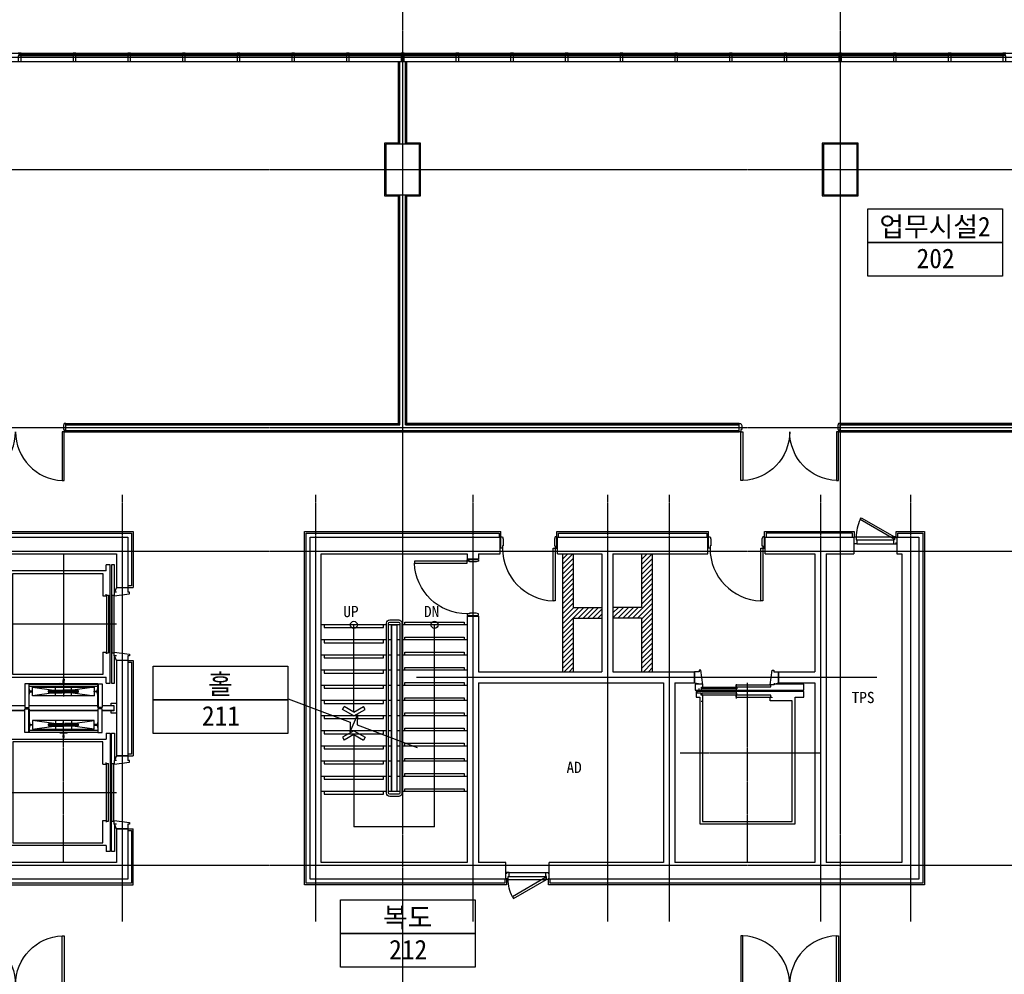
# Model space of a CAD drawing. Header units: millimetres. Extents: x 3837671 to 3921771, y -5256172 to -5196772.
# Tile 10 of 13: x 3871409 to 3888959, y -5236456 to -5219444. Entities that reach past the tile are written whole.
import ezdxf
from ezdxf.enums import TextEntityAlignment as Align

# ---------------------------------------------------------------- set-up
doc = ezdxf.new("R2010")
doc.units = ezdxf.units.MM
doc.header["$MEASUREMENT"] = 0
doc.linetypes.add('CEN', pattern=[66, 60, -2, 2, -2])
doc.layers.get('0').update_dxf_attribs({"linetype": 'CONTINUOUS'})
for name, color, linetype in [('CEN', 13, 'CEN'), ('DO', 7, 'CONTINUOUS'), ('door', 4, 'CONTINUOUS'), ('EL3', 7, 'CONTINUOUS'), ('ELEV CAR', 8, 'CONTINUOUS'), ('FIN', 6, 'CONTINUOUS'), ('HA1', 8, 'CONTINUOUS'), ('RBO', 1, 'CONTINUOUS'), ('ST', 7, 'CONTINUOUS'), ('ST2', 6, 'CONTINUOUS'), ('SY', 1, 'CONTINUOUS'), ('TE1', 3, 'CONTINUOUS'), ('TE2', 2, 'CONTINUOUS'), ('WA1', 2, 'CONTINUOUS'), ('WA2', 3, 'CONTINUOUS'), ('WA3', 7, 'CONTINUOUS'), ('WIN1', 4, 'CONTINUOUS'), ('WIN2', 9, 'CONTINUOUS')]:
    doc.layers.add(name, color=color, linetype=linetype)
doc.styles.add('SDP-S', font='txt')
doc.styles.add('돋움체', font='txt')

# ---------------------------------------------------------------- blocks, each defined once
blk = doc.blocks.new('D_1800(148)')
at = {"layer": 'DO'}
for points in [[(105219, -2071763), (105219, -2071831), (105204, -2071831), (105204, -2071871), (105174, -2071871), (105174, -2071723), (105204, -2071723), (105219, -2071763)], [(106929, -2071763), (106929, -2071831), (106944, -2071831), (106944, -2071871), (106974, -2071871), (106974, -2071723), (106944, -2071723), (106929, -2071763)]]:
    blk.add_lwpolyline(points, dxfattribs=at)
for points in [[(105204, -2071871), (105239, -2071871), (105239, -2072741), (105204, -2072741)], [(106944, -2071871), (106909, -2071871), (106909, -2072741), (106944, -2072741)]]:
    blk.add_lwpolyline(points, close=True, dxfattribs=at)
for centre, start, end in [((105204, -2071871), 272.3056, 0), ((106944, -2071871), 180, 267.6944)]:
    blk.add_arc(centre, 870, start, end, dxfattribs=at)
blk = doc.blocks.new('A$C64A614D3')
at = {"layer": 'ELEV CAR', "linetype": 'CEN'}
for p, q in [((1250, 0), (1250, -2400)), ((4250, 0), (4250, -2400)), ((0, -1455), (2540, -1455)), ((5500, -1455), (2960, -1455))]:
    blk.add_line(p, q, dxfattribs=at)
at = {"layer": 'ELEV CAR'}
for p, q in [((2700, -765), (2700, -49)), ((2800, -49), (2700, -49)), ((2706, -765), (2706, -49)), ((2794, -765), (2794, -49)), ((2800, -49), (2800, -765)), ((300, -2215), (300, -515)), ((300, -515), (2200, -515)), ((2200, -515), (2200, -2215)), ((3300, -515), (3300, -2215)), ((5200, -515), (3300, -515)), ((5200, -2215), (5200, -515)), ((350, -555), (350, -2155)), ((2150, -555), (350, -555)), ((2150, -2155), (2150, -555)), ((3350, -2155), (3350, -555)), ((3350, -555), (5150, -555)), ((5150, -555), (5150, -2155)), ((2318, -837), (2740, -837)), ((2324, -837), (2324, -2067)), ((2700, -2067), (2700, -843)), ((2706, -2067), (2706, -843)), ((3182, -837), (2760, -837)), ((2794, -2067), (2794, -843)), ((2800, -843), (2800, -2067)), ((3176, -837), (3176, -2067)), ((2378, -904), (2528, -2005)), ((2378, -2005), (2528, -905)), ((3122, -904), (2972, -2005)), ((3122, -2005), (2972, -905)), ((2428, -1192), (2428, -1436)), ((2428, -1192), (2432, -1192)), ((2428, -1192), (2432, -1192)), ((2428, -1192), (2432, -1192)), ((2428, -1192), (2432, -1192)), ((2432, -1192), (2432, -1436)), ((2432, -1192), (2432, -1195)), ((2432, -1192), (2432, -1195)), ((2438, -1194), (2441, -1194)), ((2438, -1194), (2441, -1194)), ((2438, -1194), (2438, -1434)), ((2438, -1194), (2444, -1194)), ((2438, -1194), (2444, -1194)), ((2444, -1194), (2444, -1434)), ((2450, -1194), (2450, -1434)), ((2456, -1194), (2450, -1194)), ((2456, -1194), (2450, -1194)), ((2453, -1449), (2453, -1179)), ((2456, -1194), (2453, -1194)), ((2456, -1194), (2453, -1194)), ((2456, -1194), (2456, -1434)), ((2468, -1194), (2462, -1194)), ((2462, -1194), (2462, -1434)), ((2462, -1194), (2462, -1434)), ((2468, -1194), (2465, -1194)), ((2468, -1194), (2468, -1434)), ((2475, -1192), (2474, -1195)), ((2475, -1192), (2474, -1195)), ((2478, -1192), (2475, -1192)), ((2478, -1192), (2475, -1192)), ((2475, -1192), (2475, -1436)), ((2478, -1192), (2475, -1192)), ((2478, -1192), (2475, -1192)), ((2478, -1192), (2478, -1436)), ((3022, -1192), (3025, -1192)), ((3022, -1192), (3025, -1192)), ((3022, -1192), (3022, -1436)), ((3022, -1192), (3025, -1192)), ((3022, -1192), (3025, -1192)), ((3025, -1192), (3026, -1195)), ((3025, -1192), (3025, -1436)), ((3025, -1192), (3026, -1195)), ((3032, -1194), (3032, -1434)), ((3032, -1194), (3038, -1194)), ((3032, -1194), (3035, -1194)), ((3038, -1194), (3038, -1434)), ((3038, -1194), (3038, -1434)), ((3044, -1194), (3044, -1434)), ((3044, -1194), (3047, -1194)), ((3044, -1194), (3047, -1194)), ((3044, -1194), (3050, -1194)), ((3044, -1194), (3050, -1194)), ((3047, -1449), (3047, -1179)), ((3050, -1194), (3050, -1434)), ((3062, -1194), (3056, -1194)), ((3062, -1194), (3056, -1194)), ((3056, -1194), (3056, -1434)), ((3062, -1194), (3059, -1194)), ((3062, -1194), (3059, -1194)), ((3062, -1194), (3062, -1434)), ((3072, -1192), (3068, -1192)), ((3072, -1192), (3068, -1192)), ((3068, -1192), (3068, -1436)), ((3068, -1192), (3068, -1195)), ((3072, -1192), (3068, -1192)), ((3072, -1192), (3068, -1192)), ((3068, -1192), (3068, -1195)), ((3072, -1192), (3072, -1436)), ((2310, -1393), (2308, -1445)), ((2318, -1388), (2315, -1388)), ((2318, -1388), (2315, -1388)), ((2318, -1524), (2318, -1388)), ((2517, -1314), (2389, -1314)), ((2983, -1314), (3111, -1314)), ((3182, -1524), (3182, -1388)), ((3182, -1388), (3185, -1388)), ((3182, -1388), (3185, -1388)), ((3190, -1393), (3192, -1445)), ((2229, -1464), (2229, -1449)), ((2231, -1447), (2260, -1447)), ((2231, -1466), (2260, -1466)), ((2303, -1450), (2263, -1450)), ((2263, -1463), (2303, -1463)), ((2308, -1468), (2310, -1513)), ((2310, -1513), (2310, -1520)), ((2315, -1524), (2318, -1524)), ((2428, -1436), (2432, -1436)), ((2428, -1436), (2432, -1436)), ((2428, -1719), (2428, -1474)), ((2428, -1474), (2432, -1474)), ((2428, -1474), (2432, -1474)), ((2432, -1436), (2432, -1433)), ((2432, -1719), (2432, -1474)), ((2432, -1474), (2432, -1477)), ((2438, -1434), (2444, -1434)), ((2438, -1434), (2444, -1434)), ((2438, -1476), (2444, -1476)), ((2438, -1476), (2444, -1476)), ((2438, -1716), (2438, -1476)), ((2444, -1716), (2444, -1476)), ((2456, -1434), (2450, -1434)), ((2450, -1716), (2450, -1476)), ((2456, -1476), (2450, -1476)), ((2453, -1461), (2453, -1731)), ((2456, -1716), (2456, -1476)), ((2468, -1434), (2462, -1434)), ((2468, -1476), (2462, -1476)), ((2462, -1716), (2462, -1476)), ((2462, -1716), (2462, -1476)), ((2468, -1716), (2468, -1476)), ((2475, -1436), (2474, -1433)), ((2475, -1474), (2474, -1477)), ((2478, -1436), (2475, -1436)), ((2478, -1436), (2475, -1436)), ((2475, -1719), (2475, -1474)), ((2478, -1474), (2475, -1474)), ((2478, -1474), (2475, -1474)), ((2478, -1719), (2478, -1474)), ((3022, -1436), (3025, -1436)), ((3022, -1436), (3025, -1436)), ((3022, -1719), (3022, -1474)), ((3022, -1474), (3025, -1474)), ((3022, -1474), (3025, -1474)), ((3025, -1436), (3026, -1433)), ((3025, -1719), (3025, -1474)), ((3025, -1474), (3026, -1477)), ((3032, -1434), (3038, -1434)), ((3032, -1476), (3038, -1476)), ((3032, -1716), (3032, -1476)), ((3038, -1716), (3038, -1476)), ((3038, -1716), (3038, -1476)), ((3044, -1434), (3050, -1434)), ((3044, -1716), (3044, -1476)), ((3044, -1476), (3050, -1476)), ((3047, -1461), (3047, -1731)), ((3050, -1716), (3050, -1476)), ((3062, -1434), (3056, -1434)), ((3062, -1434), (3056, -1434)), ((3062, -1476), (3056, -1476)), ((3062, -1476), (3056, -1476)), ((3056, -1716), (3056, -1476)), ((3062, -1716), (3062, -1476)), ((3068, -1436), (3068, -1433)), ((3072, -1436), (3068, -1436)), ((3072, -1436), (3068, -1436)), ((3068, -1719), (3068, -1474)), ((3072, -1474), (3068, -1474)), ((3072, -1474), (3068, -1474)), ((3068, -1474), (3068, -1477)), ((3072, -1719), (3072, -1474)), ((3185, -1524), (3182, -1524)), ((3192, -1468), (3190, -1513)), ((3190, -1513), (3190, -1520)), ((3197, -1450), (3237, -1450)), ((3237, -1463), (3197, -1463)), ((3269, -1447), (3240, -1447)), ((3269, -1466), (3240, -1466)), ((3271, -1464), (3271, -1449)), ((2517, -1596), (2389, -1596)), ((2428, -1719), (2432, -1719)), ((2428, -1719), (2432, -1719)), ((2428, -1719), (2432, -1719)), ((2428, -1719), (2432, -1719)), ((2432, -1719), (2432, -1715)), ((2432, -1719), (2432, -1715)), ((2438, -1716), (2441, -1716)), ((2438, -1716), (2441, -1716)), ((2438, -1716), (2444, -1716)), ((2438, -1716), (2444, -1716)), ((2456, -1716), (2450, -1716)), ((2456, -1716), (2450, -1716)), ((2456, -1716), (2453, -1716)), ((2456, -1716), (2453, -1716)), ((2468, -1716), (2462, -1716)), ((2468, -1716), (2465, -1716)), ((2475, -1719), (2474, -1715)), ((2475, -1719), (2474, -1715)), ((2478, -1719), (2475, -1719)), ((2478, -1719), (2475, -1719)), ((2478, -1719), (2475, -1719)), ((2478, -1719), (2475, -1719)), ((2983, -1596), (3111, -1596)), ((3022, -1719), (3025, -1719)), ((3022, -1719), (3025, -1719)), ((3022, -1719), (3025, -1719)), ((3022, -1719), (3025, -1719)), ((3025, -1719), (3026, -1715)), ((3025, -1719), (3026, -1715)), ((3032, -1716), (3035, -1716)), ((3032, -1716), (3038, -1716)), ((3044, -1716), (3047, -1716)), ((3044, -1716), (3047, -1716)), ((3044, -1716), (3050, -1716)), ((3044, -1716), (3050, -1716)), ((3062, -1716), (3056, -1716)), ((3062, -1716), (3056, -1716)), ((3062, -1716), (3059, -1716)), ((3062, -1716), (3059, -1716)), ((3068, -1719), (3068, -1715)), ((3068, -1719), (3068, -1715)), ((3072, -1719), (3068, -1719)), ((3072, -1719), (3068, -1719)), ((3072, -1719), (3068, -1719)), ((3072, -1719), (3068, -1719)), ((2318, -2073), (2740, -2073)), ((3182, -2073), (2760, -2073)), ((300, -2215), (195, -2215)), ((195, -2285), (195, -2215)), ((350, -2155), (750, -2155)), ((750, -2215), (720, -2215)), ((735, -2220), (1765, -2220)), ((735, -2220), (735, -2255)), ((735, -2255), (1765, -2255)), ((750, -2155), (750, -2215)), ((1250, -2220), (1250, -2255)), ((1750, -2155), (2150, -2155)), ((1750, -2155), (1750, -2215)), ((1750, -2215), (1780, -2215)), ((1765, -2220), (1765, -2255)), ((2305, -2215), (2200, -2215)), ((2305, -2215), (2305, -2285)), ((2700, -2351), (2700, -2145)), ((2706, -2351), (2706, -2145)), ((2794, -2351), (2794, -2145)), ((2800, -2145), (2800, -2351)), ((3195, -2215), (3300, -2215)), ((3195, -2215), (3195, -2285)), ((3750, -2155), (3350, -2155)), ((3750, -2215), (3720, -2215)), ((4765, -2220), (3735, -2220)), ((3735, -2220), (3735, -2255)), ((4765, -2255), (3735, -2255)), ((3750, -2155), (3750, -2215)), ((4250, -2220), (4250, -2255)), ((5150, -2155), (4750, -2155)), ((4750, -2155), (4750, -2215)), ((4750, -2215), (4780, -2215)), ((4765, -2220), (4765, -2255)), ((5200, -2215), (5305, -2215)), ((5305, -2285), (5305, -2215)), ((2305, -2285), (195, -2285)), ((195, -2310), (2305, -2310)), ((195, -2365), (195, -2310)), ((680, -2365), (195, -2365)), ((600, -2400), (680, -2365)), ((600, -2400), (600, -2600)), ((600, -2600), (600, -2400)), ((735, -2320), (1765, -2320)), ((735, -2320), (735, -2355)), ((735, -2355), (1765, -2355)), ((1250, -2310), (1250, -2355)), ((1765, -2320), (1765, -2355)), ((2305, -2365), (1820, -2365)), ((1900, -2400), (1820, -2365)), ((1900, -2600), (1900, -2400)), ((1900, -2400), (1900, -2600)), ((2305, -2310), (2305, -2365)), ((2800, -2351), (2700, -2351)), ((3195, -2285), (5305, -2285)), ((5305, -2310), (3195, -2310)), ((3195, -2310), (3195, -2365)), ((3195, -2365), (3680, -2365)), ((3600, -2400), (3680, -2365)), ((3600, -2600), (3600, -2400)), ((4765, -2320), (3735, -2320)), ((3735, -2320), (3735, -2355)), ((4765, -2355), (3735, -2355)), ((4250, -2310), (4250, -2355)), ((4765, -2320), (4765, -2355)), ((4820, -2365), (5305, -2365)), ((4900, -2400), (4820, -2365)), ((4900, -2400), (4900, -2600)), ((5305, -2365), (5305, -2310)), ((681, -2600), (600, -2600)), ((1900, -2600), (1819, -2600)), ((3681, -2600), (3600, -2600)), ((4900, -2600), (4819, -2600))]:
    blk.add_line(p, q, dxfattribs=at)
for points in [[(2800, -94), (2837, -94), (2837, 0), (2663, 0), (2663, -94), (2700, -94)], [(680, -2401), (680, -2361), (750, -2361), (711, -2630), (681, -2630), (681, -2600)], [(1820, -2401), (1820, -2361), (1750, -2361), (1789, -2630), (1819, -2630), (1819, -2600)], [(2800, -2306), (2837, -2306), (2837, -2400), (2663, -2400), (2663, -2306), (2700, -2306)], [(3680, -2401), (3680, -2361), (3750, -2361), (3711, -2630), (3681, -2630), (3681, -2600)], [(4820, -2401), (4820, -2361), (4750, -2361), (4789, -2630), (4819, -2630), (4819, -2600)]]:
    blk.add_lwpolyline(points, dxfattribs=at)
for points in [[(2318, -765), (2740, -765), (2740, -843), (2318, -843)], [(2318, -837), (2358, -837), (2358, -2067), (2318, -2067)], [(2408, -843), (2497, -843), (2497, -851), (2458, -855), (2458, -871), (2461, -873), (2461, -905), (2445, -905), (2445, -873), (2448, -871), (2448, -855), (2408, -851)], [(3182, -765), (2760, -765), (2760, -843), (3182, -843)], [(3092, -843), (3002, -843), (3002, -851), (3042, -855), (3042, -871), (3039, -873), (3039, -905), (3055, -905), (3055, -873), (3052, -871), (3052, -855), (3092, -851)], [(3182, -837), (3142, -837), (3142, -2067), (3182, -2067)], [(2528, -905), (2378, -905), (2378, -2005), (2528, -2005)], [(2972, -905), (3122, -905), (3122, -2005), (2972, -2005)], [(2318, -2145), (2740, -2145), (2740, -2067), (2318, -2067)], [(2408, -2067), (2497, -2067), (2497, -2060), (2458, -2056), (2458, -2039), (2461, -2037), (2461, -2005), (2445, -2005), (2445, -2037), (2448, -2039), (2448, -2056), (2408, -2060)], [(3182, -2145), (2760, -2145), (2760, -2067), (3182, -2067)], [(3092, -2067), (3002, -2067), (3002, -2060), (3042, -2056), (3042, -2039), (3039, -2037), (3039, -2005), (3055, -2005), (3055, -2037), (3052, -2039), (3052, -2056), (3092, -2060)]]:
    blk.add_lwpolyline(points, close=True, dxfattribs=at)
for centre, radius, start, end in [((2435, -1194), 3, 190.2367, 0), ((2435, -1194), 3, 190.2367, 0), ((2447, -1194), 3, 180, 0), ((2447, -1194), 3, 180, 0), ((2459, -1194), 3, 180, 0), ((2459, -1194), 3, 180, 0), ((2471, -1194), 3, 180, 349.7633), ((2471, -1194), 3, 180, 349.7633), ((3029, -1194), 3, 190.2367, 0), ((3029, -1194), 3, 190.2367, 0), ((3041, -1194), 3, 180, 0), ((3041, -1194), 3, 180, 0), ((3053, -1194), 3, 180, 0), ((3053, -1194), 3, 180, 0), ((3065, -1194), 3, 180, 349.7633), ((3065, -1194), 3, 180, 349.7633), ((2315, -1394), 5, 90, 176.6174), ((2315, -1394), 5, 90, 176.6174), ((2315, -1394), 5, 90, 176.6174), ((3185, -1394), 5, 3.3826, 90), ((3185, -1394), 5, 3.3826, 90), ((3185, -1394), 5, 3.3826, 90), ((2231, -1449), 2, 90, 180), ((2231, -1449), 2, 90, 180), ((2231, -1464), 2, 180, 270), ((2231, -1464), 2, 180, 270), ((2263, -1447), 3, 180, 270), ((2263, -1466), 3, 90, 180), ((2303, -1445), 5, 270, 356.6174), ((2303, -1468), 5, 3.3826, 90), ((2315, -1520), 5, 183.3826, 270), ((2435, -1434), 3, 0, 169.7633), ((2435, -1476), 3, 190.2367, 0), ((2447, -1434), 3, 0, 180), ((2447, -1476), 3, 180, 0), ((2459, -1434), 3, 0, 180), ((2459, -1476), 3, 180, 0), ((2471, -1434), 3, 10.2367, 180), ((2471, -1476), 3, 180, 349.7633), ((3029, -1434), 3, 0, 169.7633), ((3029, -1476), 3, 190.2367, 0), ((3041, -1434), 3, 0, 180), ((3041, -1476), 3, 180, 0), ((3053, -1434), 3, 0, 180), ((3053, -1476), 3, 180, 0), ((3065, -1434), 3, 10.2367, 180), ((3065, -1476), 3, 180, 349.7633), ((3185, -1520), 5, 270, 356.6174), ((3197, -1445), 5, 183.3826, 270), ((3197, -1468), 5, 90, 176.6174), ((3237, -1447), 3, 270, 0), ((3237, -1466), 3, 0, 90), ((3269, -1449), 2, 0, 90), ((3269, -1449), 2, 0, 90), ((3269, -1464), 2, 270, 0), ((3269, -1464), 2, 270, 0), ((2435, -1716), 3, 0, 169.7633), ((2435, -1716), 3, 0, 169.7633), ((2447, -1716), 3, 0, 180), ((2447, -1716), 3, 0, 180), ((2459, -1716), 3, 0, 180), ((2459, -1716), 3, 0, 180), ((2471, -1716), 3, 10.2367, 180), ((2471, -1716), 3, 10.2367, 180), ((3029, -1716), 3, 0, 169.7633), ((3029, -1716), 3, 0, 169.7633), ((3041, -1716), 3, 0, 180), ((3041, -1716), 3, 0, 180), ((3053, -1716), 3, 0, 180), ((3053, -1716), 3, 0, 180), ((3065, -1716), 3, 10.2367, 180), ((3065, -1716), 3, 10.2367, 180)]:
    blk.add_arc(centre, radius, start, end, dxfattribs=at)
blk = doc.blocks.new('A$C42BD091C')
at = {"layer": 'ELEV CAR', "linetype": 'CEN'}
for p, q in [((1300, 0), (1300, -3200)), ((2500, -1955), (0, -1955))]:
    blk.add_line(p, q, dxfattribs=at)
at = {"layer": 'ELEV CAR'}
for p, q in [((2150, -688), (450, -688)), ((450, -688), (450, -2943)), ((2150, -2943), (2150, -688)), ((2100, -728), (500, -728)), ((500, -728), (500, -2878)), ((2100, -2873), (2100, -728)), ((450, -2943), (295, -2943)), ((295, -2943), (295, -3045)), ((500, -2878), (895, -2878)), ((865, -2943), (865, -2933)), ((895, -2943), (865, -2943)), ((895, -2878), (895, -2943)), ((2215, -2943), (2150, -2943)), ((2215, -3045), (2215, -2943)), ((295, -3045), (2215, -3045)), ((825, -3177), (745, -3200)), ((745, -3200), (745, -3400)), ((2245, -3200), (2097, -3177)), ((2245, -3200), (2245, -3400))]:
    blk.add_line(p, q, dxfattribs=at)
for points in [[(1503, -2948), (879, -2948), (879, -2980), (1503, -2980)], [(879, -3162), (1503, -3162), (1503, -3132), (879, -3132)], [(2111, -2985), (1487, -2985), (1487, -3017), (2111, -3017)], [(2111, -3092), (2111, -3122), (1487, -3122), (1487, -3092)]]:
    blk.add_lwpolyline(points, close=True, dxfattribs=at)
for points in [[(1495, -2923), (1495, -3092), (1495, -3177)], [(2125, -2873), (2095, -2873), (2095, -2980), (2121, -2980), (2121, -3017), (2196, -3017), (2196, -3045), (2215, -3045)], [(2097, -3177), (2232, -3177), (2232, -3070), (295, -3070), (295, -3177), (825, -3177)], [(2164, -3100), (2164, -3070), (2120, -3070), (2120, -3127), (2095, -3127), (2095, -3167), (2132, -3430), (2162, -3430), (2162, -3400), (2245, -3400)], [(825, -3197), (825, -3167), (895, -3167), (858, -3429), (828, -3429), (828, -3400), (745, -3400)]]:
    blk.add_lwpolyline(points, dxfattribs=at)
blk = doc.blocks.new('D_1000')
at = {"layer": 'DO'}
blk.add_lwpolyline([(570687, -959494), (570687, -958554), (570722, -958554), (570722, -959494)], close=True, dxfattribs=at)
for points in [[(570702, -959654), (570702, -959534), (570687, -959534), (570687, -959494), (570657, -959494), (570657, -959694), (570687, -959694), (570702, -959654)], [(571612, -959654), (571612, -959534), (571627, -959534), (571627, -959494), (571657, -959494), (571657, -959694), (571627, -959694), (571612, -959654)]]:
    blk.add_lwpolyline(points, dxfattribs=at)
blk.add_arc((570687, -959494), 940, 0, 87.8662, dxfattribs=at)
blk = doc.blocks.new('D_750')
at = {"layer": 'DO', "color": 8}
for p, q in [((572803, -959540), (573487, -959540)), ((572818, -959588), (573472, -959588)), ((572818, -959660), (573472, -959660))]:
    blk.add_line(p, q, dxfattribs=at)
at = {"layer": 'DO'}
for points in [[(573487, -959540), (573469, -959571), (572878, -959229), (572895, -959199), (573487, -959540)], [(572770, -959560), (572770, -959540), (572803, -959540), (572803, -959588), (572818, -959588), (572818, -959660), (572770, -959660), (572770, -959640)], [(573520, -959560), (573520, -959540), (573487, -959540), (573487, -959588), (573472, -959588), (573472, -959660), (573520, -959660), (573520, -959640)]]:
    blk.add_lwpolyline(points, dxfattribs=at)
at = {"layer": 'DO', "color": 8}
blk.add_arc((573487, -959540), 684, 152.9331, 180, dxfattribs=at)
blk = doc.blocks.new('CW-1')
at = {"layer": 'door'}
for points in [[(704860, -1026992), (704879, -1026992), (704879, -1026980), (704829, -1026980), (704829, -1026992), (704848, -1026992)], [(704848, -1026992), (704848, -1027028)], [(704860, -1026992), (704860, -1027028)], [(704848, -1027028), (704829, -1027028), (704829, -1027130), (704879, -1027130), (704879, -1027028), (704860, -1027028)]]:
    blk.add_lwpolyline(points, dxfattribs=at)
blk = doc.blocks.new('ARROW1')
for p, q in [((0, 0), (0.286, 0.501)), ((0.286, 0.501), (0.41, 0.43)), ((0, 0), (0.286, -0.501)), ((0.165, 0), (0.41, 0.429)), ((0.165, 0), (0.41, -0.429)), ((0.286, -0.501), (0.41, -0.43))]:
    blk.add_line(p, q)

msp = doc.modelspace()

# ---------------------------------------------------------------- hatches: boundary and pattern name
at = {"layer": 'HA1', "ltscale": 200}
h = msp.add_hatch(dxfattribs=at)
h.set_pattern_fill('ANSI31', color=256, scale=500)
h.set_pattern_definition([(45, (489451.61, -2e-09), (-44.1941738, 44.1941738), [])])
h.paths.add_polyline_path([(3881784.289, -5229917.953), (3881274.289, -5229917.953), (3881274.289, -5228962.953), (3881084.289, -5228962.953), (3881084.289, -5231062.953), (3881274.289, -5231062.953), (3881274.289, -5230107.953), (3881784.289, -5230107.953)])
h.paths.add_polyline_path([(3882684.289, -5228962.953), (3882494.289, -5228962.953), (3882494.289, -5229917.953), (3881984.289, -5229917.953), (3881984.289, -5230107.953), (3882494.289, -5230107.953), (3882494.289, -5231062.953), (3882684.289, -5231062.953)])

# ---------------------------------------------------------------- linework, layer by layer
at = {"layer": 'CEN'}
for p, q in [((3878234.289, -5205977.477), (3878234.289, -5250325.917)), ((3886034.289, -5205977.477), (3886034.289, -5250325.917)), ((3853298.874, -5222112.953), (3904157.54, -5222112.953)), ((3853298.874, -5226712.953), (3904157.54, -5226712.953)), ((3873234.289, -5227912.953), (3873234.289, -5235512.953)), ((3876684.289, -5227912.953), (3876684.289, -5235512.953)), ((3879484.289, -5227912.953), (3879484.289, -5235512.953)), ((3881884.289, -5227912.953), (3881884.289, -5235512.953)), ((3882984.289, -5227912.953), (3882984.289, -5235512.953)), ((3885684.289, -5227912.953), (3885684.289, -5235512.953)), ((3887284.289, -5227912.953), (3887284.289, -5235512.953)), ((3853298.874, -5228912.953), (3904157.54, -5228912.953)), ((3878484.289, -5231162.953), (3886684.289, -5231162.953)), ((3853298.874, -5234512.953), (3904157.54, -5234512.953))]:
    msp.add_line(p, q, dxfattribs=at)
at = {"layer": 'EL3', "ltscale": 1000}
for points in [[(3877946.289, -5233227.953), (3877946.289, -5230197.953, -0.414213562), (3878004.289, -5230139.953), (3878164.289, -5230139.953, -0.414213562), (3878222.289, -5230197.953), (3878222.289, -5233227.953, -0.414213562), (3878164.289, -5233285.953), (3878004.289, -5233285.953, -0.414213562)], [(3877984.289, -5233227.953), (3877984.289, -5230197.953, -0.414213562), (3878004.289, -5230177.953), (3878164.289, -5230177.953, -0.414213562), (3878184.289, -5230197.953), (3878184.289, -5233227.953, -0.414213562), (3878164.289, -5233247.953), (3878004.289, -5233247.953, -0.414213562)]]:
    msp.add_lwpolyline(points, format="xyb", close=True, dxfattribs=at)
msp.add_lwpolyline([(3878034.289, -5233197.953), (3878034.289, -5230227.953), (3878134.289, -5230227.953), (3878134.289, -5233197.953)], close=True, dxfattribs=at)
at = {"layer": 'FIN', "ltscale": 1000}
for p, q in [((3872234.289, -5226774.953), (3884234.289, -5226774.953)), ((3872234.289, -5226786.953), (3884234.289, -5226786.953)), ((3886034.289, -5226774.953), (3895759.289, -5226774.953)), ((3886034.289, -5226786.953), (3895759.289, -5226786.953))]:
    msp.add_line(p, q, dxfattribs=at)
for points in [[(3878160.289, -5221662.953), (3878160.289, -5220187.953)], [(3878172.289, -5221662.953), (3878172.289, -5220187.953)], [(3878296.289, -5221662.953), (3878296.289, -5220187.953)], [(3878308.289, -5221662.953), (3878308.289, -5220187.953)], [(3878160.289, -5221642.953), (3877914.289, -5221642.953), (3877914.289, -5222582.953), (3878160.289, -5222582.953)], [(3878308.289, -5222582.953), (3878554.289, -5222582.953), (3878554.289, -5221642.953), (3878308.289, -5221642.953)], [(3872234.289, -5226650.953), (3878172.289, -5226650.953), (3878172.289, -5222562.953)], [(3872234.289, -5226638.953), (3878160.289, -5226638.953), (3878160.289, -5222562.953)], [(3884234.289, -5226650.953), (3878296.289, -5226650.953), (3878296.289, -5222562.953)], [(3884234.289, -5226638.953), (3878308.289, -5226638.953), (3878308.289, -5222562.953)], [(3895759.289, -5226638.953), (3886034.289, -5226638.953)], [(3895759.289, -5226650.953), (3886034.289, -5226650.953)]]:
    msp.add_lwpolyline(points, dxfattribs=at)
msp.add_lwpolyline([(3885714.299, -5222582.965), (3886354.299, -5222582.965), (3886354.299, -5221642.965), (3885714.299, -5221642.965)], close=True, dxfattribs=at)
at = {"layer": 'FIN'}
for points in [[(3869034.289, -5231162.953), (3868934.289, -5231162.953), (3868934.289, -5228562.953), (3873434.289, -5228562.953), (3873434.289, -5229562.953)], [(3869034.289, -5231132.953), (3868964.289, -5231132.953), (3868964.289, -5228592.953), (3873404.289, -5228592.953), (3873404.289, -5229532.953), (3873334.289, -5229532.953)], [(3880084.289, -5234762.953), (3880084.289, -5234862.953), (3876484.289, -5234862.953), (3876484.289, -5228562.953), (3879984.289, -5228562.953)], [(3880054.289, -5234762.953), (3880054.289, -5234832.953), (3876514.289, -5234832.953), (3876514.289, -5228592.953), (3879954.289, -5228592.953), (3879954.289, -5228662.953)], [(3879984.289, -5228662.953), (3879984.289, -5228562.953)], [(3887034.289, -5228662.953), (3887034.289, -5228562.953), (3887534.289, -5228562.953), (3887534.289, -5234862.953), (3880834.289, -5234862.953), (3880834.289, -5234762.953)], [(3887064.289, -5228662.953), (3887064.289, -5228592.953), (3887504.289, -5228592.953), (3887504.289, -5234832.953), (3880864.289, -5234832.953), (3880864.289, -5234762.953)], [(3880984.289, -5228562.953), (3883684.289, -5228562.953)], [(3880984.289, -5228662.953), (3880984.289, -5228562.953)], [(3881014.289, -5228662.953), (3881014.289, -5228592.953), (3883654.289, -5228592.953), (3883654.289, -5228662.953)], [(3883684.289, -5228662.953), (3883684.289, -5228562.953)], [(3884684.289, -5228562.953), (3886284.289, -5228562.953), (3886284.289, -5228662.953)], [(3884684.289, -5228662.953), (3884684.289, -5228562.953)], [(3886254.289, -5228662.953), (3886254.289, -5228592.953), (3884714.289, -5228592.953), (3884714.289, -5228662.953)], [(3873334.289, -5229562.953), (3873434.289, -5229562.953)], [(3873334.289, -5230862.953), (3873434.289, -5230862.953)], [(3873334.289, -5230892.953), (3873404.289, -5230892.953), (3873404.289, -5232532.953), (3873334.289, -5232532.953)], [(3873434.289, -5230862.953), (3873434.289, -5232562.953)], [(3869034.289, -5231912.953), (3868934.289, -5231912.953), (3868934.289, -5234862.953), (3873434.289, -5234862.953), (3873434.289, -5233862.953)], [(3873334.289, -5233892.953), (3873404.289, -5233892.953), (3873404.289, -5234832.953), (3868964.289, -5234832.953), (3868964.289, -5231942.953), (3869034.289, -5231942.953)], [(3873334.289, -5232562.953), (3873434.289, -5232562.953)], [(3873334.289, -5233862.953), (3873434.289, -5233862.953)]]:
    msp.add_lwpolyline(points, dxfattribs=at)
at = {"layer": 'RBO'}
for points in [[(3886528.325, -5223413.453), (3886528.325, -5222813.453), (3888928.325, -5222813.453), (3888928.325, -5223413.453)], [(3886528.325, -5224013.453), (3886528.325, -5223413.453), (3888928.325, -5223413.453), (3888928.325, -5224013.453)], [(3873790.624, -5231562.639), (3873790.624, -5230962.639), (3876190.624, -5230962.639), (3876190.624, -5231562.639)], [(3873790.624, -5232162.639), (3873790.624, -5231562.639), (3876190.624, -5231562.639), (3876190.624, -5232162.639)], [(3877127.317, -5235729.564), (3877127.317, -5235129.564), (3879527.317, -5235129.564), (3879527.317, -5235729.564)], [(3877127.317, -5236329.564), (3877127.317, -5235729.564), (3879527.317, -5235729.564), (3879527.317, -5236329.564)]]:
    msp.add_lwpolyline(points, close=True, dxfattribs=at)
at = {"layer": 'ST', "ltscale": 1000}
for p, q in [((3877946.289, -5230227.953), (3876784.289, -5230227.953)), ((3878184.289, -5230227.953), (3877984.289, -5230227.953)), ((3878034.289, -5230227.953), (3878034.289, -5233197.953)), ((3878134.289, -5230227.953), (3878134.289, -5233197.953)), ((3879384.289, -5230227.953), (3878222.289, -5230227.953)), ((3877946.289, -5230497.953), (3876784.289, -5230497.953)), ((3878034.289, -5230497.953), (3877984.289, -5230497.953)), ((3878184.289, -5230497.953), (3878134.289, -5230497.953)), ((3879384.289, -5230497.953), (3878222.289, -5230497.953)), ((3877946.289, -5230767.953), (3876784.289, -5230767.953)), ((3878034.289, -5230767.953), (3877984.289, -5230767.953)), ((3878184.289, -5230767.953), (3878134.289, -5230767.953)), ((3879384.289, -5230767.953), (3878222.289, -5230767.953)), ((3877946.289, -5231037.953), (3876784.289, -5231037.953)), ((3878034.289, -5231037.953), (3877984.289, -5231037.953)), ((3878184.289, -5231037.953), (3878134.289, -5231037.953)), ((3879384.289, -5231037.953), (3878222.289, -5231037.953)), ((3877946.289, -5231307.953), (3876784.289, -5231307.953)), ((3878034.289, -5231307.953), (3877984.289, -5231307.953)), ((3878184.289, -5231307.953), (3878134.289, -5231307.953)), ((3879384.289, -5231307.953), (3878222.289, -5231307.953)), ((3877946.289, -5231577.953), (3876784.289, -5231577.953)), ((3878034.289, -5231577.953), (3877984.289, -5231577.953)), ((3878184.289, -5231577.953), (3878134.289, -5231577.953)), ((3879384.289, -5231577.953), (3878222.289, -5231577.953)), ((3877946.289, -5231847.953), (3876784.289, -5231847.953)), ((3878034.289, -5231847.953), (3877984.289, -5231847.953)), ((3878184.289, -5231847.953), (3878134.289, -5231847.953)), ((3879384.289, -5231847.953), (3878222.289, -5231847.953)), ((3877946.289, -5232117.953), (3876784.289, -5232117.953)), ((3878034.289, -5232117.953), (3877984.289, -5232117.953)), ((3878184.289, -5232117.953), (3878134.289, -5232117.953)), ((3879384.289, -5232117.953), (3878222.289, -5232117.953)), ((3877946.289, -5232387.953), (3876784.289, -5232387.953)), ((3878034.289, -5232387.953), (3877984.289, -5232387.953)), ((3878184.289, -5232387.953), (3878134.289, -5232387.953)), ((3879384.289, -5232387.953), (3878222.289, -5232387.953)), ((3877946.289, -5232657.953), (3876784.289, -5232657.953)), ((3878034.289, -5232657.953), (3877984.289, -5232657.953)), ((3878184.289, -5232657.953), (3878134.289, -5232657.953)), ((3879384.289, -5232657.953), (3878222.289, -5232657.953)), ((3877946.289, -5232927.953), (3876784.289, -5232927.953)), ((3878034.289, -5232927.953), (3877984.289, -5232927.953)), ((3878184.289, -5232927.953), (3878134.289, -5232927.953)), ((3879384.289, -5232927.953), (3878222.289, -5232927.953)), ((3877946.289, -5233197.953), (3876784.289, -5233197.953)), ((3878184.289, -5233197.953), (3877984.289, -5233197.953)), ((3879384.289, -5233197.953), (3878222.289, -5233197.953))]:
    msp.add_line(p, q, dxfattribs=at)
at = {"layer": 'ST2', "ltscale": 1000}
for points in [[(3876834.786, -5230227.953), (3876834.786, -5230277.953), (3877896.289, -5230277.953), (3877896.289, -5230227.953)], [(3878272.786, -5230227.953), (3878272.786, -5230177.953), (3879334.289, -5230177.953), (3879334.289, -5230227.953)], [(3876834.786, -5230497.953), (3876834.786, -5230547.953), (3877896.289, -5230547.953), (3877896.289, -5230497.953)], [(3878272.786, -5230497.953), (3878272.786, -5230447.953), (3879334.289, -5230447.953), (3879334.289, -5230497.953)], [(3876834.786, -5230767.953), (3876834.786, -5230817.953), (3877896.289, -5230817.953), (3877896.289, -5230767.953)], [(3878272.786, -5230767.953), (3878272.786, -5230717.953), (3879334.289, -5230717.953), (3879334.289, -5230767.953)], [(3876834.786, -5231037.953), (3876834.786, -5231087.953), (3877896.289, -5231087.953), (3877896.289, -5231037.953)], [(3878272.786, -5231037.953), (3878272.786, -5230987.953), (3879334.289, -5230987.953), (3879334.289, -5231037.953)], [(3876834.786, -5231307.953), (3876834.786, -5231357.953), (3877896.289, -5231357.953), (3877896.289, -5231307.953)], [(3878272.786, -5231307.953), (3878272.786, -5231257.953), (3879334.289, -5231257.953), (3879334.289, -5231307.953)], [(3876834.786, -5231577.953), (3876834.786, -5231627.953), (3877896.289, -5231627.953), (3877896.289, -5231577.953)], [(3878272.786, -5231577.953), (3878272.786, -5231527.953), (3879334.289, -5231527.953), (3879334.289, -5231577.953)], [(3878272.786, -5231847.953), (3878272.786, -5231797.953), (3879334.289, -5231797.953), (3879334.289, -5231847.953)], [(3876834.786, -5231847.953), (3876834.786, -5231897.953), (3877896.289, -5231897.953), (3877896.289, -5231847.953)], [(3876834.786, -5232117.953), (3876834.786, -5232167.953), (3877896.289, -5232167.953), (3877896.289, -5232117.953)], [(3878272.786, -5232117.953), (3878272.786, -5232067.953), (3879334.289, -5232067.953), (3879334.289, -5232117.953)], [(3878272.786, -5232387.953), (3878272.786, -5232337.953), (3879334.289, -5232337.953), (3879334.289, -5232387.953)], [(3876834.786, -5232387.953), (3876834.786, -5232437.953), (3877896.289, -5232437.953), (3877896.289, -5232387.953)], [(3876834.786, -5232657.953), (3876834.786, -5232707.953), (3877896.289, -5232707.953), (3877896.289, -5232657.953)], [(3878272.786, -5232657.953), (3878272.786, -5232607.953), (3879334.289, -5232607.953), (3879334.289, -5232657.953)], [(3878272.786, -5232927.953), (3878272.786, -5232877.953), (3879334.289, -5232877.953), (3879334.289, -5232927.953)], [(3876834.786, -5232927.953), (3876834.786, -5232977.953), (3877896.289, -5232977.953), (3877896.289, -5232927.953)], [(3876834.786, -5233197.953), (3876834.786, -5233247.953), (3877896.289, -5233247.953), (3877896.289, -5233197.953)], [(3878272.786, -5233197.953), (3878272.786, -5233147.953), (3879334.289, -5233147.953), (3879334.289, -5233197.953)]]:
    msp.add_lwpolyline(points, dxfattribs=at)
at = {"layer": 'SY'}
for p, q in [((3877365.289, -5231782.32), (3877365.289, -5230227.953)), ((3878803.289, -5233830.453), (3878803.289, -5230227.953)), ((3877365.289, -5232183.585), (3877365.289, -5233830.453)), ((3878803.289, -5233830.453), (3877365.289, -5233830.453))]:
    msp.add_line(p, q, dxfattribs=at)
at = {"layer": 'SY', "linetype": 'Continuous'}
msp.add_lwpolyline([(3876197.371, -5231544.432), (3877302.342, -5231961.821), (3877300.882, -5232135.948), (3877429.697, -5231829.957), (3877426.488, -5232008.716), (3878496.091, -5232412.745)], dxfattribs=at)
at = {"layer": 'SY'}
for centre in [(3877365.289, -5230227.953), (3878803.289, -5230227.953)]:
    msp.add_circle(centre, 62.5, dxfattribs=at)
at = {"layer": 'WA1'}
for p, q in [((3879974.289, -5228962.953), (3879974.289, -5228662.953)), ((3880994.289, -5228962.953), (3880994.289, -5228662.953)), ((3883674.289, -5228962.953), (3883674.289, -5228662.953)), ((3884694.289, -5228962.953), (3884694.289, -5228662.953)), ((3886274.289, -5228662.953), (3886274.289, -5228962.953)), ((3887044.289, -5228662.953), (3887044.289, -5228962.953)), ((3879384.289, -5228962.953), (3879384.289, -5229052.953)), ((3879584.289, -5228962.953), (3879584.289, -5229052.953)), ((3881784.289, -5228962.953), (3881784.289, -5231062.953)), ((3881984.289, -5228962.953), (3881984.289, -5231062.953)), ((3885584.289, -5228962.953), (3885584.289, -5231062.953)), ((3885784.289, -5228962.953), (3885784.289, -5234462.953)), ((3879384.289, -5229052.953), (3879584.289, -5229052.953)), ((3873134.289, -5229562.953), (3873334.289, -5229562.953)), ((3879384.289, -5230072.953), (3879384.289, -5234462.953)), ((3879384.289, -5230072.953), (3879584.289, -5230072.953)), ((3879584.289, -5230072.953), (3879584.289, -5231062.953)), ((3873334.289, -5230862.953), (3873134.289, -5230862.953)), ((3879584.289, -5231062.953), (3881784.289, -5231062.953)), ((3881984.289, -5231062.953), (3883434.542, -5231062.953)), ((3883434.542, -5231062.953), (3883434.542, -5231262.954)), ((3884934.542, -5231062.953), (3885584.289, -5231062.953)), ((3884934.542, -5231062.953), (3884934.542, -5231262.953)), ((3879584.289, -5231262.953), (3879584.289, -5234462.953)), ((3879584.289, -5231262.953), (3882884.289, -5231262.953)), ((3882884.289, -5231262.953), (3882884.289, -5234462.953)), ((3883084.289, -5231262.953), (3883084.289, -5234462.953)), ((3883084.289, -5231262.953), (3883434.542, -5231262.953)), ((3884934.542, -5231262.953), (3885584.289, -5231262.953)), ((3885584.289, -5231262.953), (3885584.289, -5234462.953)), ((3873134.289, -5232562.953), (3873334.289, -5232562.953)), ((3873334.289, -5233862.953), (3873134.289, -5233862.953)), ((3880074.289, -5234762.953), (3880074.289, -5234462.953)), ((3880844.289, -5234762.953), (3880844.289, -5234462.953))]:
    msp.add_line(p, q, dxfattribs=at)
for points in [[(3877934.289, -5222562.953), (3878534.289, -5222562.953), (3878534.289, -5221662.953), (3877934.289, -5221662.953)], [(3885734.289, -5222562.953), (3886334.289, -5222562.953), (3886334.289, -5221662.953), (3885734.289, -5221662.953)]]:
    msp.add_lwpolyline(points, close=True, dxfattribs=at)
for points in [[(3869034.289, -5231152.953), (3869034.289, -5228662.953), (3873334.289, -5228662.953), (3873334.289, -5229562.953)], [(3880074.289, -5234762.953), (3876584.289, -5234762.953), (3876584.289, -5228662.953), (3879974.289, -5228662.953)], [(3887044.289, -5228662.953), (3887434.289, -5228662.953), (3887434.289, -5234762.953), (3880844.289, -5234762.953)], [(3880994.289, -5228662.953), (3883674.289, -5228662.953)], [(3884694.289, -5228662.953), (3886274.289, -5228662.953)], [(3870734.289, -5228962.953), (3873134.289, -5228962.953), (3873134.289, -5229562.953)], [(3879384.289, -5234462.953), (3876784.289, -5234462.953), (3876784.289, -5228962.953), (3879384.289, -5228962.953)], [(3879584.289, -5228962.953), (3879974.289, -5228962.953)], [(3880994.289, -5228962.953), (3881784.289, -5228962.953)], [(3881984.289, -5228962.953), (3883674.289, -5228962.953)], [(3884694.289, -5228962.953), (3885584.289, -5228962.953)], [(3885784.289, -5228962.953), (3886274.289, -5228962.953)], [(3887044.289, -5228962.953), (3887134.289, -5228962.953), (3887134.289, -5234462.953), (3885784.289, -5234462.953)], [(3873134.289, -5230862.953), (3873134.289, -5232562.953)], [(3873334.289, -5230862.953), (3873334.289, -5232562.953)], [(3873334.289, -5233862.953), (3873334.289, -5234762.953), (3869034.289, -5234762.953), (3869034.289, -5231922.953)], [(3873134.289, -5233862.953), (3873134.289, -5234462.953), (3870734.289, -5234462.953)], [(3880074.289, -5234462.953), (3879584.289, -5234462.953)], [(3882884.289, -5234462.953), (3880844.289, -5234462.953)], [(3885584.289, -5234462.953), (3883084.289, -5234462.953)]]:
    msp.add_lwpolyline(points, dxfattribs=at)
at = {"layer": 'WA2'}
for p, q in [((3881084.289, -5228962.953), (3881084.289, -5231062.953)), ((3881274.289, -5228962.953), (3881274.289, -5229917.953)), ((3882494.289, -5228962.953), (3882494.289, -5229917.953)), ((3882684.289, -5228962.953), (3882684.289, -5231062.953)), ((3881274.289, -5229917.953), (3881784.289, -5229917.953)), ((3882494.289, -5229917.953), (3881984.289, -5229917.953)), ((3881274.289, -5230107.953), (3881274.289, -5231062.953)), ((3881274.289, -5230107.953), (3881784.289, -5230107.953)), ((3882494.289, -5230107.953), (3881984.289, -5230107.953)), ((3882494.289, -5230107.953), (3882494.289, -5231062.953))]:
    msp.add_line(p, q, dxfattribs=at)
at = {"layer": 'WA3', "ltscale": 1000}
for p, q in [((3872234.289, -5226662.953), (3878184.289, -5226662.953)), ((3878284.289, -5226662.953), (3884234.289, -5226662.953)), ((3886034.289, -5226662.953), (3895759.289, -5226662.953)), ((3872234.289, -5226762.953), (3884234.289, -5226762.953)), ((3886034.289, -5226762.953), (3895759.289, -5226762.953))]:
    msp.add_line(p, q, dxfattribs=at)
for points in [[(3878184.289, -5221662.953), (3878184.289, -5220187.953)], [(3878284.289, -5221662.953), (3878284.289, -5220187.953)], [(3878184.289, -5226662.953), (3878184.289, -5222562.953)], [(3878284.289, -5226662.953), (3878284.289, -5222562.953)]]:
    msp.add_lwpolyline(points, dxfattribs=at)
at = {"layer": 'WIN1', "ltscale": 1000}
for p, q in [((3871415.289, -5220049.953), (3872378.289, -5220049.953)), ((3872378.289, -5220067.953), (3871415.289, -5220067.953)), ((3872390.289, -5220049.953), (3873353.289, -5220049.953)), ((3873353.289, -5220067.953), (3872390.289, -5220067.953)), ((3873365.289, -5220049.953), (3874328.289, -5220049.953)), ((3874328.289, -5220067.953), (3873365.289, -5220067.953)), ((3874340.289, -5220049.953), (3875303.289, -5220049.953)), ((3875303.289, -5220067.953), (3874340.289, -5220067.953)), ((3875315.289, -5220049.953), (3876278.289, -5220049.953)), ((3876278.289, -5220067.953), (3875315.289, -5220067.953)), ((3876290.289, -5220049.953), (3877253.289, -5220049.953)), ((3877253.289, -5220067.953), (3876290.289, -5220067.953)), ((3877265.289, -5220049.953), (3878228.289, -5220049.953)), ((3878228.289, -5220067.953), (3877265.289, -5220067.953)), ((3878240.289, -5220049.953), (3879203.289, -5220049.953)), ((3878240.289, -5220049.953), (3879203.289, -5220049.953)), ((3879203.289, -5220067.953), (3878240.289, -5220067.953)), ((3879203.289, -5220067.953), (3878240.289, -5220067.953)), ((3879215.289, -5220049.953), (3880178.289, -5220049.953)), ((3879215.289, -5220049.953), (3880178.289, -5220049.953)), ((3880178.289, -5220067.953), (3879215.289, -5220067.953)), ((3880178.289, -5220067.953), (3879215.289, -5220067.953)), ((3880190.289, -5220049.953), (3881153.289, -5220049.953)), ((3880190.289, -5220049.953), (3881153.289, -5220049.953)), ((3881153.289, -5220067.953), (3880190.289, -5220067.953)), ((3881153.289, -5220067.953), (3880190.289, -5220067.953)), ((3881165.289, -5220049.953), (3882128.289, -5220049.953)), ((3881165.289, -5220049.953), (3882128.289, -5220049.953)), ((3882128.289, -5220067.953), (3881165.289, -5220067.953)), ((3882128.289, -5220067.953), (3881165.289, -5220067.953)), ((3882140.289, -5220049.953), (3883103.289, -5220049.953)), ((3882140.289, -5220049.953), (3883103.289, -5220049.953)), ((3883103.289, -5220067.953), (3882140.289, -5220067.953)), ((3883103.289, -5220067.953), (3882140.289, -5220067.953)), ((3883115.289, -5220049.953), (3884078.289, -5220049.953)), ((3883115.289, -5220049.953), (3884078.289, -5220049.953)), ((3884078.289, -5220067.953), (3883115.289, -5220067.953)), ((3884078.289, -5220067.953), (3883115.289, -5220067.953)), ((3884090.289, -5220049.953), (3885053.289, -5220049.953)), ((3884090.289, -5220049.953), (3885053.289, -5220049.953)), ((3885053.289, -5220067.953), (3884090.289, -5220067.953)), ((3885053.289, -5220067.953), (3884090.289, -5220067.953)), ((3885065.289, -5220049.953), (3886028.289, -5220049.953)), ((3885065.289, -5220049.953), (3886028.289, -5220049.953)), ((3886028.289, -5220067.953), (3885065.289, -5220067.953)), ((3886028.289, -5220067.953), (3885065.289, -5220067.953)), ((3886040.289, -5220049.953), (3887003.289, -5220049.953)), ((3887003.289, -5220067.953), (3886040.289, -5220067.953)), ((3887015.289, -5220049.953), (3887978.289, -5220049.953)), ((3887978.289, -5220067.953), (3887015.289, -5220067.953)), ((3887990.289, -5220049.953), (3888953.289, -5220049.953)), ((3888953.289, -5220067.953), (3887990.289, -5220067.953)), ((3872378.289, -5220085.953), (3871415.289, -5220085.953)), ((3873353.289, -5220085.953), (3872390.289, -5220085.953)), ((3874328.289, -5220085.953), (3873365.289, -5220085.953)), ((3875303.289, -5220085.953), (3874340.289, -5220085.953)), ((3876278.289, -5220085.953), (3875315.289, -5220085.953)), ((3877253.289, -5220085.953), (3876290.289, -5220085.953)), ((3878228.289, -5220085.953), (3877265.289, -5220085.953)), ((3879203.289, -5220085.953), (3878240.289, -5220085.953)), ((3879203.289, -5220085.953), (3878240.289, -5220085.953)), ((3880178.289, -5220085.953), (3879215.289, -5220085.953)), ((3880178.289, -5220085.953), (3879215.289, -5220085.953)), ((3881153.289, -5220085.953), (3880190.289, -5220085.953)), ((3881153.289, -5220085.953), (3880190.289, -5220085.953)), ((3882128.289, -5220085.953), (3881165.289, -5220085.953)), ((3882128.289, -5220085.953), (3881165.289, -5220085.953)), ((3883103.289, -5220085.953), (3882140.289, -5220085.953)), ((3883103.289, -5220085.953), (3882140.289, -5220085.953)), ((3884078.289, -5220085.953), (3883115.289, -5220085.953)), ((3884078.289, -5220085.953), (3883115.289, -5220085.953)), ((3885053.289, -5220085.953), (3884090.289, -5220085.953)), ((3885053.289, -5220085.953), (3884090.289, -5220085.953)), ((3886028.289, -5220085.953), (3885065.289, -5220085.953)), ((3886028.289, -5220085.953), (3885065.289, -5220085.953)), ((3887003.289, -5220085.953), (3886040.289, -5220085.953)), ((3887978.289, -5220085.953), (3887015.289, -5220085.953)), ((3888953.289, -5220085.953), (3887990.289, -5220085.953))]:
    msp.add_line(p, q, dxfattribs=at)
at = {"layer": 'WIN2', "ltscale": 1000}
for points in [[(3860559.289, -5220037.953), (3895909.289, -5220037.953), (3895909.289, -5243387.953), (3860559.289, -5243387.953)], [(3860634.289, -5220112.953), (3895834.289, -5220112.953), (3895834.289, -5243312.953), (3860634.289, -5243312.953)], [(3860709.289, -5220187.953), (3895759.289, -5220187.953), (3895759.289, -5243237.953), (3860709.289, -5243237.953)]]:
    msp.add_lwpolyline(points, close=True, dxfattribs=at)

# ---------------------------------------------------------------- block references
at = {"layer": 'DO'}
for name, p in [('D_1800(148)', (3765260.283, -3154915.644)), ('D_750', (3313514.486, -4269122.524))]:
    msp.add_blockref(name, p, dxfattribs=at)
at = {"layer": 'DO', "xscale": -1}
msp.add_blockref('D_1800(148)', (3991208.296, -3154915.644), dxfattribs=at)
at = {"layer": 'DO', "rotation": 180}
for name, p in [('D_1000', (4451641.359, -6188356.573)), ('D_1000', (4455341.359, -6188356.573)), ('D_1800(148)', (3991208.296, -7308510.261))]:
    msp.add_blockref(name, p, dxfattribs=at)
at = {"layer": 'DO', "xscale": -1}
for name, p, rotation in [('D_1000', (2919890.669, -4658405.883), 90), ('D_750', (3307314.486, -6194303.382), 180), ('D_1800(148)', (3765260.283, -7308510.261), 180)]:
    msp.add_blockref(name, p, dxfattribs=dict(at, rotation=rotation))
at = {"layer": 'ELEV CAR'}
for name, p, rotation in [('A$C64A614D3', (3870734.289, -5234462.953), 90.00000000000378), ('A$C42BD091C', (3885679.545, -5234462.952), 180.0000123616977)]:
    msp.add_blockref(name, p, dxfattribs=dict(at, rotation=rotation))
at = {"layer": 'SY', "yscale": 398.7538941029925, "rotation": 270}
for p, xscale, zscale in [((3877365.289, -5231847.953), -398.7538940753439, 398.7538940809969), ((3877365.289, -5232117.953), 398.7538940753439, 398.7538940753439)]:
    msp.add_blockref('ARROW1', p, dxfattribs=dict(at, xscale=xscale, zscale=zscale))
at = {"layer": 'WIN1'}
for p in [(3166555.727, -4193057.805), (3167530.727, -4193057.805), (3168505.727, -4193057.805), (3169480.727, -4193057.805), (3170455.727, -4193057.805), (3171430.727, -4193057.805), (3172405.727, -4193057.805), (3173380.727, -4193057.805), (3174355.727, -4193057.805), (3175330.727, -4193057.805), (3176305.727, -4193057.805), (3177280.727, -4193057.805), (3178255.727, -4193057.805), (3179230.727, -4193057.805), (3180205.727, -4193057.805), (3181180.727, -4193057.805), (3182155.727, -4193057.805), (3183130.727, -4193057.805), (3184105.727, -4193057.805)]:
    msp.add_blockref('CW-1', p, dxfattribs=at)

# ---------------------------------------------------------------- texts
at = {"layer": 'TE1', "style": 'SDP-S'}
for s, p in [('UP', (3877177.878, -5230090.108)), ('DN', (3878615.878, -5230090.108)), ('TPS', (3886238.244, -5231622.468)), ('AD', (3881155.519, -5232867.873))]:
    msp.add_text(s, height=200, dxfattribs=at).set_placement(p)
at = {"layer": 'TE2', "style": '돋움체'}
for s, p in [('업무시설2', (3887724.194, -5223127.289)), ('202', (3887734.617, -5223699.931)), ('홀', (3874986.493, -5231276.475)), ('211', (3874996.915, -5231849.117)), ('복도', (3878323.186, -5235443.401)), ('212', (3878333.609, -5236016.042))]:
    msp.add_text(s, height=350, dxfattribs=at).set_placement(p, align=Align.MIDDLE)

doc.saveas('drawing.dxf')
